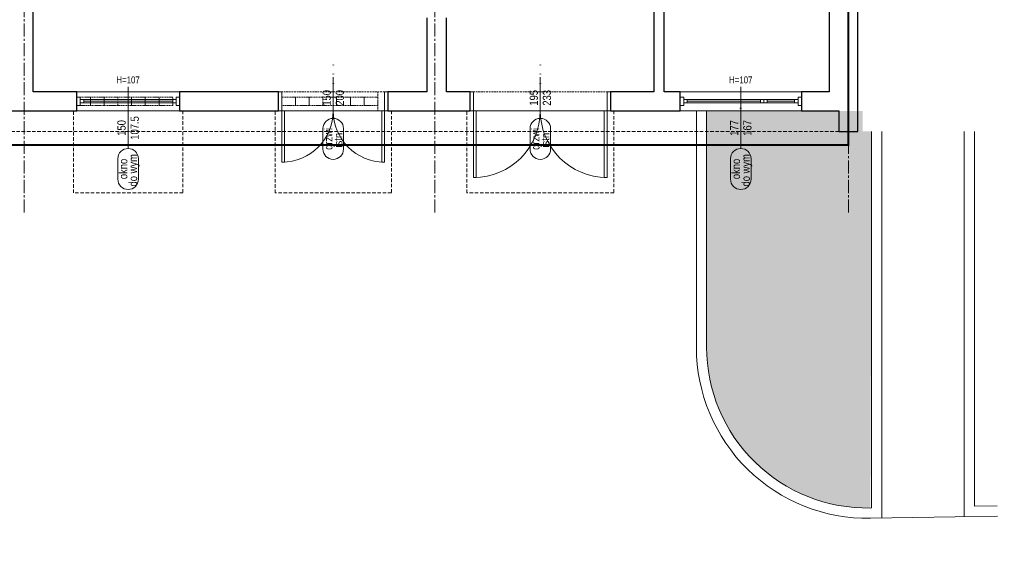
# Model space of a CAD drawing. Header units: millimetres. Extents: x -291747 to 77132, y 46721 to 203932.
# Tile 21 of 110: x 71659 to 73097, y 80056 to 80822. Entities that reach past the tile are written whole.
import ezdxf
from ezdxf.enums import TextEntityAlignment as Align

# ---------------------------------------------------------------- set-up
doc = ezdxf.new("R2010")
doc.units = ezdxf.units.MM
doc.header["$MEASUREMENT"] = 0
for name, pattern in [('xreff_LSN_szatnie_PW_rzuty_14$0$CENTER2', [28.575000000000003, 19.05, -3.175, 3.175, -3.175]), ('xreff_LSN_szatnie_PW_rzuty_14$0$DASHED', [19.049999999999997, 12.7, -6.35]), ('xreff_LSN_szatnie_PW_rzuty_14$0$HIDDEN2', [4.762499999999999, 3.175, -1.5875])]:
    doc.linetypes.add(name, pattern=pattern)
doc.layers.get('0').update_dxf_attribs({"lineweight": 9})
for name, color, linetype, lineweight in [('FL-xref', 250, 'Continuous', 9), ('xreff_LSN_szatnie_PW_rzuty_14$0$A drzwi płytowe', 252, 'Continuous', 9), ('xreff_LSN_szatnie_PW_rzuty_14$0$A hatch', 8, 'Continuous', 5), ('xreff_LSN_szatnie_PW_rzuty_14$0$A opis stolarka', 252, 'Continuous', 9), ('xreff_LSN_szatnie_PW_rzuty_14$0$A opis stolarka NWD typ', 252, 'Continuous', 9), ('xreff_LSN_szatnie_PW_rzuty_14$0$A opis stolarka NWD wyposażenie', 252, 'Continuous', 9), ('xreff_LSN_szatnie_PW_rzuty_14$0$A widok wyżej', 252, 'xreff_LSN_szatnie_PW_rzuty_14$0$DASHED', 9), ('xreff_LSN_szatnie_PW_rzuty_14$0$A zakres', 252, 'Continuous', 9), ('xreff_LSN_szatnie_PW_rzuty_14$0$A-Glaz', 8, 'Continuous', 9), ('xreff_LSN_szatnie_PW_rzuty_14$0$A-Wall', 252, 'Continuous', 9), ('xreff_LSN_szatnie_PW_rzuty_14$0$S-Grid-Iden', 8, 'xreff_LSN_szatnie_PW_rzuty_14$0$CENTER2', 9)]:
    doc.layers.add(name, color=color, linetype=linetype, lineweight=lineweight)
doc.layers.add('xreff_LSN_szatnie_PW_rzuty_14$0$A opis ppoż drzwi', color=252, linetype='Continuous', lineweight=9, transparency=0.25)
doc.layers.add('xreff_LSN_szatnie_PW_rzuty_14$0$A opis ppoż okna', color=252, linetype='Continuous', lineweight=9, transparency=0.25)
doc.styles.add('xreff_LSN_szatnie_PW_rzuty_14$0$STYL ASA', font='ARIALN.TTF')

# ---------------------------------------------------------------- blocks, each defined once
blk = doc.blocks.new('xreff_LSN_szatnie_PW_rzuty_14$0$blok do okna')
for points in [[(28.5, 2.499999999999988), (33.5, 2.499999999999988), (33.5, -2.500000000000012), (28.5, -2.500000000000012)], [(33.5, 2.499999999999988), (38.5, 2.499999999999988), (38.5, -2.500000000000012), (33.5, -2.500000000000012)]]:
    blk.add_lwpolyline(points, close=True)
for points in [[(-78.5, -4.440892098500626e-16), (28.5, -4.44089209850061e-16)], [(38.5, -1.154631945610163e-14), (78.5, -4.440892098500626e-16)]]:
    blk.add_lwpolyline(points)
blk = doc.blocks.new('xreff_LSN_szatnie_PW_rzuty_14$0$wtag_LEFT')
at = {"transparency": 33554687, "elevation": 5.768854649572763e-05}
for points in [[(-29.99999999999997, 0), (30.00000000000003, 0)], [(30.00000000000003, 0), (60.00000000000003, 0)]]:
    blk.add_lwpolyline(points, dxfattribs=at)
at = {"layer": 'xreff_LSN_szatnie_PW_rzuty_14$0$A opis stolarka NWD typ', "transparency": 33554687, "elevation": 5.768854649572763e-05}
blk.add_lwpolyline([(-74.99999999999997, 15, 0.9999999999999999), (-74.99999999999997, -14.99999999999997), (-44.99999999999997, -14.99999999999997, 0.9999999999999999), (-44.99999999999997, 15)], format="xyb", close=True, dxfattribs=at)
at = {"ltscale": 0.1, "transparency": 33554687, "style": 'xreff_LSN_szatnie_PW_rzuty_14$0$STYL ASA'}
blk.add_attdef('WINDOWS:PARAPET', text='', height=10, rotation=90, dxfattribs=at).set_placement((70.22468030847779, 0, 5.768854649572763e-05), align=Align.MIDDLE_CENTER)
blk.add_attdef('WINDOWS:SZEROKOŚĆ', text='', height=12, dxfattribs=at).set_placement((0, 0), align=Align.BOTTOM_CENTER)
blk.add_attdef('WINDOWS:WYSOKOŚĆ', text='', height=12, dxfattribs=at).set_placement((0, -3.600000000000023), align=Align.TOP_CENTER)
at = {"layer": 'xreff_LSN_szatnie_PW_rzuty_14$0$A opis ppoż okna', "ltscale": 0.1, "transparency": 33554687, "style": 'xreff_LSN_szatnie_PW_rzuty_14$0$STYL ASA'}
blk.add_attdef('WINDOWS:PPOŻ', text='', height=10, rotation=90, dxfattribs=at).set_placement((30, 0, 5.768854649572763e-05), align=Align.MIDDLE_CENTER)
at = {"layer": 'xreff_LSN_szatnie_PW_rzuty_14$0$A opis stolarka NWD typ', "ltscale": 0.1, "transparency": 33554687, "style": 'xreff_LSN_szatnie_PW_rzuty_14$0$STYL ASA'}
blk.add_attdef('WINDOWS:TYP', text='', height=12, dxfattribs=at).set_placement((-60.00000000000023, -2.400000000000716), align=Align.BOTTOM_CENTER)
blk.add_attdef('WINDOWS:PODTYP', text='', height=12, dxfattribs=at).set_placement((-60.00000000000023, -1.200000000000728), align=Align.TOP_CENTER)
blk = doc.blocks.new('xreff_LSN_szatnie_PW_rzuty_14$0$środek')
blk.add_line((0, 0), (0, -10))
blk = doc.blocks.new('xreff_LSN_szatnie_PW_rzuty_14$0$ddtag_DOWN')
at = {"transparency": 33554687}
blk.add_lwpolyline([(0, -30), (0, 30)], dxfattribs=at)
at = {"layer": 'xreff_LSN_szatnie_PW_rzuty_14$0$A opis stolarka NWD typ', "transparency": 33554687}
blk.add_lwpolyline([(15, -74.99999999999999, -0.9999999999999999), (-15, -74.99999999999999), (-15, -45, -0.9999999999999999), (15, -45)], format="xyb", close=True, dxfattribs=at)
at = {"ltscale": 0.1, "transparency": 33554687, "style": 'xreff_LSN_szatnie_PW_rzuty_14$0$STYL ASA'}
blk.add_attdef('DOORS:SZEROKOŚĆ', text='', height=12, rotation=90, dxfattribs=at).set_placement((0, 0, -5.768854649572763e-05), align=Align.BOTTOM_CENTER)
blk.add_attdef('DOORS:WYSOKOŚĆ', text='', height=12, rotation=90, dxfattribs=at).set_placement((3.600000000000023, -5.115907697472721e-13, -5.768854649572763e-05), align=Align.TOP_CENTER)
blk.add_attdef('DOORS:AKUSTYKA', text='', height=10, dxfattribs=at).set_placement((0, 49), align=Align.MIDDLE_CENTER)
at = {"layer": 'xreff_LSN_szatnie_PW_rzuty_14$0$A opis ppoż drzwi', "ltscale": 0.1, "transparency": 33554687, "style": 'xreff_LSN_szatnie_PW_rzuty_14$0$STYL ASA'}
blk.add_attdef('DOORS:PPOŻ', text='', height=10, dxfattribs=at).set_placement((0, 36), align=Align.MIDDLE_CENTER)
at = {"layer": 'xreff_LSN_szatnie_PW_rzuty_14$0$A opis stolarka NWD typ', "ltscale": 0.1, "transparency": 33554687, "style": 'xreff_LSN_szatnie_PW_rzuty_14$0$STYL ASA'}
blk.add_attdef('DOORS:PODTYP', text='', height=12, rotation=90, dxfattribs=at).set_placement((1.199999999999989, -59.99999999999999, -5.768854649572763e-05), align=Align.TOP_CENTER)
blk.add_attdef('DOORS:TYP', text='', height=12, rotation=90, dxfattribs=at).set_placement((2.400000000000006, -59.99999999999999, -5.768854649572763e-05), align=Align.BOTTOM_CENTER)
at = {"layer": 'xreff_LSN_szatnie_PW_rzuty_14$0$A opis stolarka NWD wyposażenie', "ltscale": 0.1, "transparency": 33554687, "style": 'xreff_LSN_szatnie_PW_rzuty_14$0$STYL ASA'}
blk.add_attdef('DOORS:WYPOSAŻENIE', text='', height=10, dxfattribs=at).set_placement((1.4210854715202e-14, 22), align=Align.MIDDLE_CENTER)
blk = doc.blocks.new('xreff_LSN_szatnie_PW_rzuty_14$0$luksfery')
at = {"linetype": 'xreff_LSN_szatnie_PW_rzuty_14$0$HIDDEN2', "ltscale": 0.5}
for points in [[(-50, 6.000000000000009), (-70, 6.000000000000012), (-70, -5.999999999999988), (-50, -5.999999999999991)], [(-30, 6.000000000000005), (-50, 6.000000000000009), (-50, -5.999999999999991), (-30, -5.999999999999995)], [(-10, 6.000000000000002), (-30, 6.000000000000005), (-30, -5.999999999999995), (-10, -5.999999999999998)], [(-10, 6), (10, 6.000000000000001), (10, -5.999999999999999), (-10, -6)], [(10, 6.000000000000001), (30, 6.000000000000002), (30, -5.999999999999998), (10, -5.999999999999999)], [(30, 6.000000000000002), (50, 6.000000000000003), (50, -5.999999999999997), (30, -5.999999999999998)], [(50, 6.000000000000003), (70, 6.000000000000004), (70, -5.999999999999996), (50, -5.999999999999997)]]:
    blk.add_lwpolyline(points, close=True, dxfattribs=at)
blk = doc.blocks.new('xreff_LSN_szatnie_PW_rzuty_14')
at = {"layer": 'xreff_LSN_szatnie_PW_rzuty_14$0$A hatch', "transparency": 33554495}
h = blk.add_hatch(dxfattribs=at)
h.set_pattern_fill('GRASS', color=256, scale=4)
h.set_pattern_definition([(90, (0, -10000), (-71.84204896, 71.84204896), [19.05, -124.63409792]), (45, (0, -10000), (-71.84204896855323, 71.84204896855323), [19.05, -82.55]), (135, (0, -10000), (-71.84204896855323, -71.84204896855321), [19.05, -82.55])])
edge = h.paths.add_edge_path()
edge.add_spline(control_points=[(73831.49537236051, 78934.68389895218), (73821.36042332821, 78950.88863215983), (73811.24191423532, 78967.06689592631), (73777.87336999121, 79019.68689474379), (73754.29025571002, 79055.7257734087), (73718.41295725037, 79105.3625960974), (73707.36062049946, 79120.02628679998), (73684.5224270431, 79148.7496570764), (73672.73727794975, 79162.80854113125), (73654.37669912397, 79183.3558576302), (73648.13772420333, 79190.12106444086), (73632.68528726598, 79206.36703788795), (73623.35011724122, 79215.75976406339), (73602.49878292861, 79235.86142743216), (73590.89256159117, 79246.5028439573), (73522.60170751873, 79306.13504925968), (73459.3689372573, 79349.99570612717), (73322.17585606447, 79426.90115018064), (73248.21759027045, 79459.94431247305), (73069.96663668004, 79523.19509479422), (72963.11599133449, 79549.7691875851), (72743.28333597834, 79584.7270513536), (72630.30225323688, 79593.1116682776), (72404.8752191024, 79591.7226327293), (72292.42944651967, 79581.94889123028), (72113.07049313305, 79550.95862149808), (72044.06797107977, 79534.984529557), (71910.8954184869, 79495.4976859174), (71846.72573203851, 79471.98481152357), (71725.02086586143, 79417.48038708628), (71667.48643031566, 79386.48901199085), (71560.83007797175, 79317.10625360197), (71511.70912723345, 79278.71606506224), (71449.299355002, 79219.14138223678), (71431.82100063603, 79200.981101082), (71407.01461765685, 79172.78947928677), (71398.98099836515, 79163.23372185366), (71383.39910032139, 79143.80527357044), (71375.85356427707, 79133.93117964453), (71359.01062101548, 79110.82077989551), (71349.87447081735, 79097.4756480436), (71316.17946671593, 79045.23532960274), (71294.19464417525, 79004.53466454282), (71248.09081474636, 78905.25645858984), (71225.83886623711, 78845.34303338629), (71186.66330036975, 78721.60116034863), (71169.73999385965, 78657.77547403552), (71142.39748591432, 78545.80350429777), (71131.45516007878, 78498.07668736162), (71120.4976968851, 78450.28156009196)], knot_values=[0, 0, 0, 0, 57.20706503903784, 57.20706503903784, 187.1819562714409, 187.1819562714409, 242.9538798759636, 242.9538798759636, 298.7258034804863, 298.7258034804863, 326.6117652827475, 326.6117652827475, 366.5321082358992, 366.5321082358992, 413.6403352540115, 413.6403352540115, 636.6013387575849, 636.6013387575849, 859.5623422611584, 859.5623422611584, 1147.494799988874, 1147.494799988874, 1435.42725771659, 1435.42725771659, 1723.359715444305, 1723.359715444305, 1909.892426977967, 1909.892426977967, 2096.425138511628, 2096.425138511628, 2282.957850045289, 2282.957850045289, 2469.49056157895, 2469.49056157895, 2547.228376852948, 2547.228376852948, 2586.097284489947, 2586.097284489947, 2624.966192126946, 2624.966192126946, 2675.594062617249, 2675.594062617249, 2819.436148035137, 2819.436148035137, 3012.724073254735, 3012.724073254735, 3206.011998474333, 3206.011998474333, 3347.114496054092, 3347.114496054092, 3347.114496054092, 3347.114496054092], degree=3, periodic=0)
edge.add_line((71120.4976968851, 78450.28156009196), (73831.4953723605, 78934.68389895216))
h.paths.add_polyline_path([(69699.19427511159, 79521.75866006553), (65252.06331730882, 79442.81853932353), (65252.06331730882, 78327.21501154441), (70701.67605661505, 78327.21501154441), (70701.67605661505, 78536.91380562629, 0.4194217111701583)])
h.paths.add_polyline_path([(66521.5854338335, 80689.2203145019), (65352.684490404, 80689.2203145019), (65352.684490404, 80659.2203145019), (65323.184490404, 80659.2203145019), (65323.184490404, 80689.2203145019), (65229.93869189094, 80689.2203145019), (65239.63971624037, 80142.70828359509), (66521.5854338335, 80165.46384233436)])
edge = h.paths.add_edge_path()
edge.add_line((67744.60449732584, 80689.2203145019), (68718.73525109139, 80689.2203145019))
edge.add_line((68718.73525109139, 80689.2203145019), (68718.73525109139, 80265.30380589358))
edge.add_arc((68483.73525109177, 80265.30380589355), 234.9999999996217, -15.040193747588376, 7.105427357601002e-12, ccw=False)
edge.add_line((68710.68509664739, 80204.32210698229), (67744.60449732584, 80187.1734059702))
edge.add_line((67744.60449732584, 80187.1734059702), (67744.60449732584, 80689.2203145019))
edge = h.paths.add_edge_path()
edge.add_line((69340.24443135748, 80689.2203145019), (69815.684490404, 80689.2203145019))
edge.add_line((69815.684490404, 80689.2203145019), (69815.684490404, 80223.93672736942))
edge.add_line((69815.684490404, 80223.93672736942), (69350.60182599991, 80215.681139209))
edge.add_arc((69575.24443135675, 80284.67896423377), 234.9999999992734, 179.9999999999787, 197.0740716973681, ccw=False)
edge.add_line((69340.24443135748, 80284.67896423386), (69340.24443135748, 80689.2203145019))
edge = h.paths.add_edge_path()
edge.add_line((70216.684490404, 80539.2203145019), (71051.684490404, 80539.2203145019))
edge.add_line((71051.684490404, 80539.2203145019), (71051.684490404, 80689.2203145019))
edge.add_line((71051.684490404, 80689.2203145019), (71234.684490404, 80689.2203145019))
edge.add_line((71234.684490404, 80689.2203145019), (71234.684490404, 80312.98154672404))
edge.add_arc((71169.68449040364, 80312.98154672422), 65.0000000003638, 271.0169389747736, 359.99999999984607, ccw=False)
edge.add_line((71170.83811050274, 80247.99178475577), (70216.684490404, 80231.09201850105))
edge.add_line((70216.684490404, 80231.09201850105), (70216.684490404, 80539.2203145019))
edge = h.paths.add_edge_path()
edge.add_line((72662.67849216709, 80689.2203145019), (72890.684490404, 80689.2203145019))
edge.add_line((72890.684490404, 80689.2203145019), (72890.684490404, 80659.2203145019))
edge.add_line((72890.684490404, 80659.2203145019), (72903.684490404, 80659.2203145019))
edge.add_line((72903.684490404, 80659.2203145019), (72901.84927252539, 80108.69183261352))
edge.add_arc((72897.6784921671, 80343.6548181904), 235.0000000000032, 180, 271.0169389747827, ccw=False)
edge.add_line((72662.67849216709, 80343.6548181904), (72662.67849216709, 80689.2203145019))
at = {"layer": 'xreff_LSN_szatnie_PW_rzuty_14$0$A drzwi płytowe', "linetype": 'Continuous', "lineweight": 9, "ltscale": 0.2}
for points in [[(72042.184490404, 80717.22031450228), (72037.184490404, 80717.22031450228), (72037.184490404, 80689.2203145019), (72042.184490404, 80689.2203145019)], [(72192.184490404, 80717.22031450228), (72197.184490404, 80717.22031450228), (72197.184490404, 80689.2203145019), (72192.184490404, 80689.2203145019)], [(72322.184490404, 80717.22031450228), (72317.184490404, 80717.22031450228), (72317.184490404, 80689.2203145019), (72322.184490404, 80689.2203145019)], [(72517.184490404, 80717.22031450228), (72522.184490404, 80717.22031450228), (72522.184490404, 80689.2203145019), (72517.184490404, 80689.2203145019)]]:
    blk.add_lwpolyline(points, close=True, dxfattribs=at)
at = {"layer": 'xreff_LSN_szatnie_PW_rzuty_14$0$A drzwi płytowe', "linetype": 'Continuous', "lineweight": 9}
for points in [[(72042.184490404, 80614.2203145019), (72046.184490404, 80614.2203145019), (72046.184490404, 80689.2203145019), (72042.184490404, 80689.2203145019)], [(72192.184490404, 80689.2203145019), (72188.184490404, 80689.2203145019), (72188.184490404, 80614.2203145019), (72192.184490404, 80614.2203145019)], [(72322.184490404, 80591.7203145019), (72326.184490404, 80591.7203145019), (72326.184490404, 80689.2203145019), (72322.184490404, 80689.2203145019)], [(72517.184490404, 80689.2203145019), (72513.184490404, 80689.2203145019), (72513.184490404, 80591.7203145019), (72517.184490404, 80591.7203145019)]]:
    blk.add_lwpolyline(points, close=True, dxfattribs=at)
at = {"layer": 'xreff_LSN_szatnie_PW_rzuty_14$0$A drzwi płytowe', "linetype": 'Continuous', "lineweight": 9, "ltscale": 0.2, "extrusion": (0, 0, -1)}
for centre, radius in [((-72042.184490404, 80689.2203145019), 75), ((-72322.184490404, 80689.2203145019), 97.5)]:
    blk.add_arc(centre, radius, 180, 270, dxfattribs=at)
at = {"layer": 'xreff_LSN_szatnie_PW_rzuty_14$0$A drzwi płytowe', "linetype": 'Continuous', "lineweight": 9, "ltscale": 0.2}
for centre, radius in [((72192.184490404, 80689.2203145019), 75), ((72517.184490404, 80689.2203145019), 97.5)]:
    blk.add_arc(centre, radius, 180, 270, dxfattribs=at)
at = {"layer": 'xreff_LSN_szatnie_PW_rzuty_14$0$A hatch'}
for points in [[(72647.67849216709, 80689.2203145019), (72647.67849216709, 80343.6548181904, 0.419421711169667), (72902.11549254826, 80093.69419523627), (73087.5354957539, 80096.98554815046)], [(72662.67849216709, 80689.2203145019), (72662.67849216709, 80343.6548181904, 0.4194217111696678), (72901.84927252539, 80108.69183261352), (72903.684490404, 80108.7244091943)]]:
    blk.add_lwpolyline(points, format="xyb", dxfattribs=at)
for points in [[(72903.684490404, 80659.2203145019), (72903.684490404, 80108.7244091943)], [(72918.684490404, 80659.2203145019), (72918.684490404, 80093.98830816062)], [(73038.684490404, 80659.2203145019), (73038.684490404, 80096.11840385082)], [(73053.684490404, 80659.2203145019), (73053.684490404, 80111.38702880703)], [(73053.684490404, 80111.38702880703), (73087.26927573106, 80111.98318552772)], [(73053.684490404, 80096.38466581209), (73053.684490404, 80096.11840385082)]]:
    blk.add_lwpolyline(points, dxfattribs=at)
at = {"layer": 'xreff_LSN_szatnie_PW_rzuty_14$0$A widok wyżej', "linetype": 'xreff_LSN_szatnie_PW_rzuty_14$0$DASHED', "lineweight": 9, "ltscale": 0.2}
for p, q in [((71892.684490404, 80717.22031450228), (71742.684490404, 80717.22031450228)), ((72037.184490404, 80717.22031450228), (72197.184490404, 80717.22031450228)), ((72042.184490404, 80689.2203145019), (72042.184490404, 80717.22031450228)), ((72182.184490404, 80717.22031450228), (72182.184490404, 80689.2203145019)), ((72522.184490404, 80717.22031450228), (72317.184490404, 80717.22031450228)), ((72801.184490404, 80717.22031450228), (72624.184490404, 80717.22031450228)), ((71742.684490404, 80689.2203145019), (71892.684490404, 80689.2203145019)), ((72037.184490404, 80689.2203145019), (72197.184490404, 80689.2203145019)), ((72317.184490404, 80689.2203145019), (72522.184490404, 80689.2203145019)), ((72624.184490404, 80689.2203145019), (72801.184490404, 80689.2203145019))]:
    blk.add_line(p, q, dxfattribs=at)
at = {"layer": 'xreff_LSN_szatnie_PW_rzuty_14$0$A widok wyżej', "ltscale": 0.4}
for points in [[(71737.684490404, 80689.2203145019), (71897.68449040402, 80689.2203145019), (71897.68449040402, 80569.22031450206), (71737.684490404, 80569.22031450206)], [(72032.184490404, 80689.2203145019), (72202.184490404, 80689.2203145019), (72202.184490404, 80569.22031450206), (72032.184490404, 80569.22031450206)], [(72312.184490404, 80689.2203145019), (72527.184490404, 80689.2203145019), (72527.184490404, 80569.22031450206), (72312.184490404, 80569.22031450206)]]:
    blk.add_lwpolyline(points, close=True, dxfattribs=at)
blk.add_lwpolyline([(65352.684490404, 80659.2203145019), (72855.684490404, 80659.2203145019)], dxfattribs=at)
at = {"layer": 'xreff_LSN_szatnie_PW_rzuty_14$0$A zakres', "linetype": 'xreff_LSN_szatnie_PW_rzuty_14$0$DASHED', "const_width": 3}
blk.add_lwpolyline([(67446.184490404, 82031.22031450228), (67446.184490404, 80639.22031450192), (72869.684490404, 80639.2203145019), (72869.684490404, 82031.22031450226)], close=True, dxfattribs=at)
at = {"layer": 'xreff_LSN_szatnie_PW_rzuty_14$0$A-Glaz', "linetype": 'Continuous', "lineweight": 9}
for p, q in [((71742.684490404, 80717.22031450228), (71892.684490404, 80717.22031450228)), ((72624.184490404, 80717.22031450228), (72801.184490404, 80717.22031450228)), ((71752.684490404, 80700.72031450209), (71752.684490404, 80705.72031450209)), ((71752.684490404, 80703.22031450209), (71882.684490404, 80703.22031450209)), ((71882.684490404, 80700.72031450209), (71882.684490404, 80705.72031450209)), ((72634.184490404, 80700.72031450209), (72634.184490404, 80705.72031450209)), ((72791.184490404, 80700.72031450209), (72791.184490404, 80705.72031450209)), ((71742.684490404, 80689.2203145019), (71892.684490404, 80689.2203145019)), ((72624.184490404, 80689.2203145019), (72801.184490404, 80689.2203145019))]:
    blk.add_line(p, q, dxfattribs=at)
for points in [[(71747.684490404, 80709.22031450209), (71742.684490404, 80709.22031450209), (71742.684490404, 80697.22031450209), (71747.684490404, 80697.22031450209)], [(71747.684490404, 80700.72031450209), (71747.684490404, 80705.72031450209), (71887.684490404, 80705.72031450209), (71887.684490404, 80700.72031450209)], [(71887.684490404, 80709.22031450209), (71892.684490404, 80709.22031450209), (71892.684490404, 80697.22031450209), (71887.684490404, 80697.22031450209)], [(72629.184490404, 80709.22031450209), (72624.184490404, 80709.22031450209), (72624.184490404, 80697.22031450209), (72629.184490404, 80697.22031450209)], [(72629.184490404, 80700.72031450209), (72629.184490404, 80705.72031450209), (72796.184490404, 80705.72031450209), (72796.184490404, 80700.72031450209)], [(72796.184490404, 80709.22031450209), (72801.184490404, 80709.22031450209), (72801.184490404, 80697.22031450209), (72796.184490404, 80697.22031450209)]]:
    blk.add_lwpolyline(points, close=True, dxfattribs=at)
at = {"layer": 'xreff_LSN_szatnie_PW_rzuty_14$0$A-Wall', "linetype": 'Continuous', "lineweight": 25}
for p, q in [((72883.684490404, 80717.22031450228), (72883.684490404, 81343.22031450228)), ((71678.684490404, 80819.72031450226), (71678.684490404, 81227.22031450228)), ((72841.684490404, 81048.22031450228), (72841.684490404, 80717.22031450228)), ((72585.68449040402, 80856.22031450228), (72585.68449040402, 80717.22031450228)), ((72600.68449040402, 80717.22031450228), (72600.68449040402, 80856.22031450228)), ((71678.684490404, 80717.22031450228), (71678.684490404, 80819.72031450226)), ((72253.68449040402, 80825.22031450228), (72253.68449040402, 80717.22031450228)), ((72282.68449040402, 80717.22031450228), (72282.68449040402, 80825.22031450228)), ((71742.684490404, 80717.22031450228), (71678.684490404, 80717.22031450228)), ((71742.684490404, 80689.2203145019), (71742.684490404, 80717.22031450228)), ((71892.684490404, 80717.22031450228), (71892.684490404, 80689.2203145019)), ((72037.184490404, 80717.22031450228), (71892.684490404, 80717.22031450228)), ((72037.184490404, 80689.2203145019), (72037.184490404, 80717.22031450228)), ((72197.184490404, 80717.22031450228), (72197.184490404, 80689.2203145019)), ((72253.68449040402, 80717.22031450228), (72197.184490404, 80717.22031450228)), ((72317.184490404, 80717.22031450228), (72282.68449040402, 80717.22031450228)), ((72317.184490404, 80689.2203145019), (72317.184490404, 80717.22031450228)), ((72522.184490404, 80717.22031450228), (72522.184490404, 80689.2203145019)), ((72585.68449040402, 80717.22031450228), (72522.184490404, 80717.22031450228)), ((72624.184490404, 80717.22031450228), (72600.68449040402, 80717.22031450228)), ((72624.184490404, 80689.2203145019), (72624.184490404, 80717.22031450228)), ((72801.184490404, 80717.22031450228), (72801.184490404, 80689.2203145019)), ((72841.684490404, 80717.22031450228), (72801.184490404, 80717.22031450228)), ((72883.684490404, 80659.2203145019), (72883.684490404, 80717.22031450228)), ((71638.684490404, 80689.2203145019), (71742.684490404, 80689.2203145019)), ((71892.684490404, 80689.2203145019), (72037.184490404, 80689.2203145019)), ((72197.184490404, 80689.2203145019), (72317.184490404, 80689.2203145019)), ((72522.184490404, 80689.2203145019), (72624.184490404, 80689.2203145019)), ((72801.184490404, 80689.2203145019), (72855.684490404, 80689.2203145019)), ((72855.684490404, 80689.2203145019), (72855.684490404, 80659.2203145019)), ((72855.684490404, 80659.2203145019), (72883.684490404, 80659.2203145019))]:
    blk.add_line(p, q, dxfattribs=at)
at = {"layer": 'xreff_LSN_szatnie_PW_rzuty_14$0$S-Grid-Iden'}
for points in [[(71665.684490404, 82131.22031450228), (71665.684490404, 80539.2203145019)], [(72265.684490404, 82131.22031450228), (72265.684490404, 80539.2203145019)], [(72869.684490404, 82131.22031450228), (72869.684490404, 80539.2203145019)]]:
    blk.add_lwpolyline(points, dxfattribs=at)
at = {"layer": 'xreff_LSN_szatnie_PW_rzuty_14$0$A drzwi płytowe', "linetype": 'Continuous', "lineweight": 9, "ltscale": 0.2, "rotation": 180}
for p in [(72117.184490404, 80703.22031450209), (72419.684490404, 80703.22031450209)]:
    blk.add_blockref('xreff_LSN_szatnie_PW_rzuty_14$0$środek', p, dxfattribs=at)
at = {"layer": 'xreff_LSN_szatnie_PW_rzuty_14$0$A opis stolarka', "linetype": 'Continuous', "lineweight": 9}
ref = blk.add_blockref('xreff_LSN_szatnie_PW_rzuty_14$0$ddtag_DOWN', (72117.184490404, 80708.22031450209), dxfattribs=at)
ref.add_attrib('DOORS:AKUSTYKA', '-', dxfattribs={"layer": '0', "ltscale": 0.1, "height": 10, "style": 'xreff_LSN_szatnie_PW_rzuty_14$0$STYL ASA'}).set_placement((72117.184490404, 80757.22031450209), align=Align.MIDDLE_CENTER)
ref.add_attrib('DOORS:PPOŻ', '-', dxfattribs={"layer": 'xreff_LSN_szatnie_PW_rzuty_14$0$A opis ppoż drzwi', "ltscale": 0.1, "height": 10, "style": 'xreff_LSN_szatnie_PW_rzuty_14$0$STYL ASA'}).set_placement((72117.184490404, 80744.22031450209), align=Align.MIDDLE_CENTER)
ref.add_attrib('DOORS:WYSOKOŚĆ', '200', dxfattribs={"layer": '0', "ltscale": 0.1, "height": 12, "rotation": 90, "style": 'xreff_LSN_szatnie_PW_rzuty_14$0$STYL ASA'}).set_placement((72120.78449040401, 80708.22031450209, -5.768854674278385e-05), align=Align.TOP_CENTER)
ref.add_attrib('DOORS:SZEROKOŚĆ', '150', dxfattribs={"layer": '0', "ltscale": 0.1, "height": 12, "rotation": 90, "style": 'xreff_LSN_szatnie_PW_rzuty_14$0$STYL ASA'}).set_placement((72117.184490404, 80708.22031450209, -5.768854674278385e-05), align=Align.BOTTOM_CENTER)
ref.add_attrib('DOORS:PODTYP', 'istn.', dxfattribs={"layer": 'xreff_LSN_szatnie_PW_rzuty_14$0$A opis stolarka NWD typ', "ltscale": 0.1, "height": 12, "rotation": 90, "style": 'xreff_LSN_szatnie_PW_rzuty_14$0$STYL ASA'}).set_placement((72118.384490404, 80648.22031450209, -5.768854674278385e-05), align=Align.TOP_CENTER)
ref.add_attrib('DOORS:TYP', 'drzwi', dxfattribs={"layer": 'xreff_LSN_szatnie_PW_rzuty_14$0$A opis stolarka NWD typ', "ltscale": 0.1, "height": 12, "rotation": 90, "style": 'xreff_LSN_szatnie_PW_rzuty_14$0$STYL ASA'}).set_placement((72119.584490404, 80648.22031450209, -5.768854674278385e-05), align=Align.BOTTOM_CENTER)
ref.add_attrib('DOORS:WYPOSAŻENIE', '-', dxfattribs={"layer": 'xreff_LSN_szatnie_PW_rzuty_14$0$A opis stolarka NWD wyposażenie', "ltscale": 0.1, "height": 10, "style": 'xreff_LSN_szatnie_PW_rzuty_14$0$STYL ASA'}).set_placement((72117.184490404, 80730.22031450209), align=Align.MIDDLE_CENTER)
ref = blk.add_blockref('xreff_LSN_szatnie_PW_rzuty_14$0$ddtag_DOWN', (72419.684490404, 80708.22031450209), dxfattribs=at)
ref.add_attrib('DOORS:AKUSTYKA', '-', dxfattribs={"layer": '0', "ltscale": 0.1, "height": 10, "style": 'xreff_LSN_szatnie_PW_rzuty_14$0$STYL ASA'}).set_placement((72419.684490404, 80757.22031450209), align=Align.MIDDLE_CENTER)
ref.add_attrib('DOORS:PPOŻ', '-', dxfattribs={"layer": 'xreff_LSN_szatnie_PW_rzuty_14$0$A opis ppoż drzwi', "ltscale": 0.1, "height": 10, "style": 'xreff_LSN_szatnie_PW_rzuty_14$0$STYL ASA'}).set_placement((72419.684490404, 80744.22031450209), align=Align.MIDDLE_CENTER)
ref.add_attrib('DOORS:WYSOKOŚĆ', '233', dxfattribs={"layer": '0', "ltscale": 0.1, "height": 12, "rotation": 90, "style": 'xreff_LSN_szatnie_PW_rzuty_14$0$STYL ASA'}).set_placement((72423.28449040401, 80708.22031450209, -5.768854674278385e-05), align=Align.TOP_CENTER)
ref.add_attrib('DOORS:SZEROKOŚĆ', '195', dxfattribs={"layer": '0', "ltscale": 0.1, "height": 12, "rotation": 90, "style": 'xreff_LSN_szatnie_PW_rzuty_14$0$STYL ASA'}).set_placement((72419.684490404, 80708.22031450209, -5.768854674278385e-05), align=Align.BOTTOM_CENTER)
ref.add_attrib('DOORS:PODTYP', 'istn.', dxfattribs={"layer": 'xreff_LSN_szatnie_PW_rzuty_14$0$A opis stolarka NWD typ', "ltscale": 0.1, "height": 12, "rotation": 90, "style": 'xreff_LSN_szatnie_PW_rzuty_14$0$STYL ASA'}).set_placement((72420.884490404, 80648.22031450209, -5.768854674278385e-05), align=Align.TOP_CENTER)
ref.add_attrib('DOORS:TYP', 'drzwi', dxfattribs={"layer": 'xreff_LSN_szatnie_PW_rzuty_14$0$A opis stolarka NWD typ', "ltscale": 0.1, "height": 12, "rotation": 90, "style": 'xreff_LSN_szatnie_PW_rzuty_14$0$STYL ASA'}).set_placement((72422.084490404, 80648.22031450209, -5.768854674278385e-05), align=Align.BOTTOM_CENTER)
ref.add_attrib('DOORS:WYPOSAŻENIE', '-', dxfattribs={"layer": 'xreff_LSN_szatnie_PW_rzuty_14$0$A opis stolarka NWD wyposażenie', "ltscale": 0.1, "height": 10, "style": 'xreff_LSN_szatnie_PW_rzuty_14$0$STYL ASA'}).set_placement((72419.684490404, 80730.22031450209), align=Align.MIDDLE_CENTER)
ref = blk.add_blockref('xreff_LSN_szatnie_PW_rzuty_14$0$wtag_LEFT', (71817.5188621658, 80664.2203145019, -20.0000576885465), dxfattribs=dict(at, rotation=89.99999999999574))
ref.add_attrib('WINDOWS:TYP', 'okno', dxfattribs={"layer": 'xreff_LSN_szatnie_PW_rzuty_14$0$A opis stolarka NWD typ', "ltscale": 0.1, "height": 12, "rotation": 90, "style": 'xreff_LSN_szatnie_PW_rzuty_14$0$STYL ASA'}).set_placement((71819.9188621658, 80604.2203145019, -20.0000576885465), align=Align.BOTTOM_CENTER)
ref.add_attrib('WINDOWS:PODTYP', 'do wym.', dxfattribs={"layer": 'xreff_LSN_szatnie_PW_rzuty_14$0$A opis stolarka NWD typ', "ltscale": 0.1, "height": 12, "rotation": 90, "style": 'xreff_LSN_szatnie_PW_rzuty_14$0$STYL ASA'}).set_placement((71818.7188621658, 80604.2203145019, -20.0000576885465), align=Align.TOP_CENTER)
ref.add_attrib('WINDOWS:SZEROKOŚĆ', '150', dxfattribs={"layer": '0', "ltscale": 0.1, "height": 12, "rotation": 90, "style": 'xreff_LSN_szatnie_PW_rzuty_14$0$STYL ASA'}).set_placement((71817.5188621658, 80664.2203145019, -20.0000576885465), align=Align.BOTTOM_CENTER)
ref.add_attrib('WINDOWS:WYSOKOŚĆ', '107.5', dxfattribs={"layer": '0', "ltscale": 0.1, "height": 12, "rotation": 90, "style": 'xreff_LSN_szatnie_PW_rzuty_14$0$STYL ASA'}).set_placement((71821.11886216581, 80664.2203145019, -20.0000576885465), align=Align.TOP_CENTER)
ref.add_attrib('WINDOWS:PARAPET', 'H=107', dxfattribs={"layer": '0', "ltscale": 0.1, "height": 10, "style": 'xreff_LSN_szatnie_PW_rzuty_14$0$STYL ASA'}).set_placement((71817.5188621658, 80734.44499481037, -20), align=Align.MIDDLE_CENTER)
ref = blk.add_blockref('xreff_LSN_szatnie_PW_rzuty_14$0$wtag_LEFT', (72712.5188621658, 80664.2203145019, -20.0000576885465), dxfattribs=dict(at, rotation=89.99999999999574))
ref.add_attrib('WINDOWS:TYP', 'okno', dxfattribs={"layer": 'xreff_LSN_szatnie_PW_rzuty_14$0$A opis stolarka NWD typ', "ltscale": 0.1, "height": 12, "rotation": 90, "style": 'xreff_LSN_szatnie_PW_rzuty_14$0$STYL ASA'}).set_placement((72714.9188621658, 80604.2203145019, -20.0000576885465), align=Align.BOTTOM_CENTER)
ref.add_attrib('WINDOWS:PODTYP', 'do wym.', dxfattribs={"layer": 'xreff_LSN_szatnie_PW_rzuty_14$0$A opis stolarka NWD typ', "ltscale": 0.1, "height": 12, "rotation": 90, "style": 'xreff_LSN_szatnie_PW_rzuty_14$0$STYL ASA'}).set_placement((72713.7188621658, 80604.2203145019, -20.0000576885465), align=Align.TOP_CENTER)
ref.add_attrib('WINDOWS:SZEROKOŚĆ', '177', dxfattribs={"layer": '0', "ltscale": 0.1, "height": 12, "rotation": 90, "style": 'xreff_LSN_szatnie_PW_rzuty_14$0$STYL ASA'}).set_placement((72712.5188621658, 80664.2203145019, -20.0000576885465), align=Align.BOTTOM_CENTER)
ref.add_attrib('WINDOWS:WYSOKOŚĆ', '167', dxfattribs={"layer": '0', "ltscale": 0.1, "height": 12, "rotation": 90, "style": 'xreff_LSN_szatnie_PW_rzuty_14$0$STYL ASA'}).set_placement((72716.11886216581, 80664.2203145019, -20.0000576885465), align=Align.TOP_CENTER)
ref.add_attrib('WINDOWS:PPOŻ', '-', dxfattribs={"layer": 'xreff_LSN_szatnie_PW_rzuty_14$0$A opis ppoż okna', "ltscale": 0.1, "height": 10, "style": 'xreff_LSN_szatnie_PW_rzuty_14$0$STYL ASA'}).set_placement((72712.5188621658, 80694.2203145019, -20), align=Align.MIDDLE_CENTER)
ref.add_attrib('WINDOWS:PARAPET', 'H=107', dxfattribs={"layer": '0', "ltscale": 0.1, "height": 10, "style": 'xreff_LSN_szatnie_PW_rzuty_14$0$STYL ASA'}).set_placement((72712.5188621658, 80734.44499481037, -20), align=Align.MIDDLE_CENTER)
at = {"layer": 'xreff_LSN_szatnie_PW_rzuty_14$0$A-Glaz', "linetype": 'Continuous', "lineweight": 9, "extrusion": (0, 0, -1), "zscale": -1, "rotation": 180}
for name, p in [('xreff_LSN_szatnie_PW_rzuty_14$0$luksfery', (-71812.684490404, 80703.22031450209)), ('xreff_LSN_szatnie_PW_rzuty_14$0$luksfery', (-72112.184490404, 80703.22031450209)), ('xreff_LSN_szatnie_PW_rzuty_14$0$blok do okna', (-72712.684490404, 80703.22031450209))]:
    blk.add_blockref(name, p, dxfattribs=at)

msp = doc.modelspace()

# ---------------------------------------------------------------- block references
at = {"layer": 'FL-xref'}
msp.add_blockref('xreff_LSN_szatnie_PW_rzuty_14', (0, 0), dxfattribs=at)

doc.saveas('drawing.dxf')
